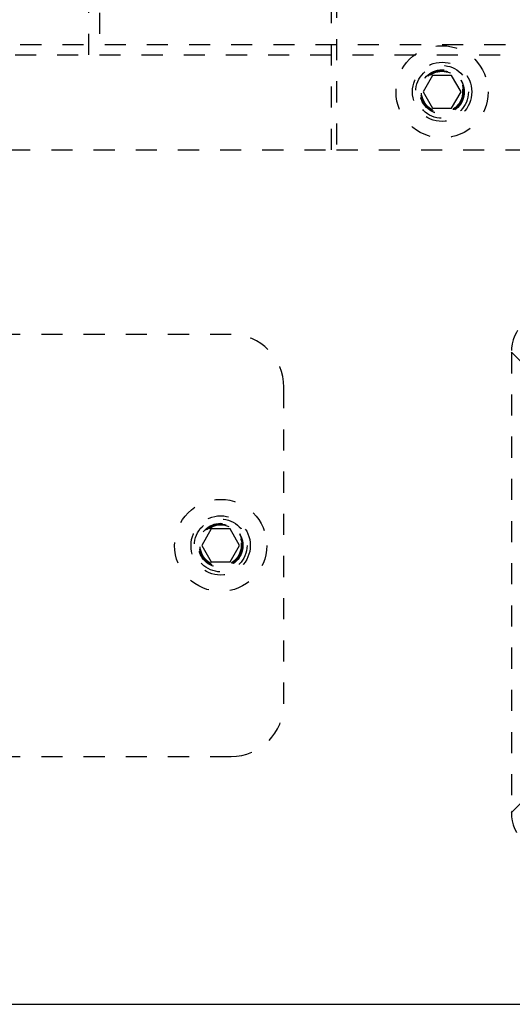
# Model space of a CAD drawing. Header units: inches. Extents: x 1772 to 2706, y -534 to -52.
# Tile 239 of 256: x 1898.53 to 1900.86, y -387.35 to -382.68. Entities that reach past the tile are written whole.
import ezdxf

# ---------------------------------------------------------------- set-up
doc = ezdxf.new("R2010")
doc.units = ezdxf.units.IN
doc.header["$LTSCALE"] = 0.5
doc.header["$MEASUREMENT"] = 0
doc.linetypes.add('HIDDEN', pattern=[0.225, 0.15, -0.075])
doc.layers.add('SID-M-H', color=4, linetype='HIDDEN')
doc.layers.add('SID-M-S', color=105, linetype='Continuous')

msp = doc.modelspace()

# ---------------------------------------------------------------- linework, layer by layer
at = {"layer": 'SID-M-H'}
for p, q in [((1898.85341, -382.85102), (1898.85341, -372.85102)), ((1898.90341, -372.85102), (1898.90341, -382.85102)), ((1900.00341, -383.30102), (1900.00341, -382.17602)), ((1900.02841, -382.17602), (1900.02841, -383.30102)), ((1882.12841, -382.80102), (1902.67841, -382.80102)), ((1896.50341, -382.85102), (1898.85341, -382.85102)), ((1898.90341, -382.85102), (1901.65341, -382.85102)), ((1900.48337, -382.94802), (1900.43834, -383.02602)), ((1900.57344, -382.94802), (1900.48337, -382.94802)), ((1900.61847, -383.02602), (1900.57344, -382.94802)), ((1900.43834, -383.02602), (1900.48337, -383.10402)), ((1900.57344, -383.10402), (1900.61847, -383.02602)), ((1900.48337, -383.10402), (1900.57344, -383.10402)), ((1895.8759, -383.30102), (1900.00341, -383.30102)), ((1900.02841, -383.30102), (1913.02841, -383.30102)), ((1899.52841, -384.17602), (1897.02841, -384.17602)), ((1900.86258, -384.26617), (1900.85675, -384.26035)), ((1900.85675, -384.26035), (1900.85675, -386.44169)), ((1900.85675, -384.2604), (1900.9075, -384.31115)), ((1899.77841, -385.92602), (1899.77841, -384.42602)), ((1899.43337, -385.09802), (1899.38834, -385.17602)), ((1899.52344, -385.09802), (1899.43337, -385.09802)), ((1899.56847, -385.17602), (1899.52344, -385.09802)), ((1899.38834, -385.17602), (1899.43337, -385.25402)), ((1899.52344, -385.25402), (1899.56847, -385.17602)), ((1899.43337, -385.25402), (1899.52344, -385.25402)), ((1897.02841, -386.17602), (1899.52841, -386.17602)), ((1900.9075, -386.39089), (1900.85675, -386.44164)), ((1900.85675, -386.44169), (1900.86258, -386.43587))]:
    msp.add_line(p, q, dxfattribs=at)
for centre, radius in [((1900.52841, -383.02602), 0.2185), ((1900.52841, -383.02602), 0.1405), ((1900.52841, -383.02602), 0.125), ((1900.52841, -383.02602), 0.10497), ((1900.52841, -383.02602), 0.1047), ((1900.52841, -383.02602), 0.10418), ((1900.52841, -383.02602), 0.1005), ((1900.52841, -383.02602), 0.0975), ((1899.47841, -385.17602), 0.2185), ((1899.47841, -385.17602), 0.1405), ((1899.47841, -385.17602), 0.125), ((1899.47841, -385.17602), 0.10497), ((1899.47841, -385.17602), 0.1047), ((1899.47841, -385.17602), 0.10418), ((1899.47841, -385.17602), 0.1005), ((1899.47841, -385.17602), 0.0975)]:
    msp.add_circle(centre, radius, dxfattribs=at)
for centre, start, end in [((1899.52841, -384.42602), 0, 90), ((1899.52841, -385.92602), 270, 0)]:
    msp.add_arc(centre, 0.25, start, end, dxfattribs=at)
for centre, major_axis, ratio, start_param, end_param in [((1901.05372, -384.26059), (-0.13936, 0.13936), 0.9987828, 5.4983961, 7.0679745), ((1901.05367, -384.26054), (-0.13929, 0.13929), 0.999315, 5.4981298, 7.0682409), ((1901.05367, -386.44151), (-0.13929, -0.13929), 0.999315, 5.4981298, 7.0682409), ((1901.05372, -386.44145), (-0.13936, -0.13936), 0.9987828, 5.4983961, 7.0679745)]:
    msp.add_ellipse(centre, major_axis=major_axis, ratio=ratio, start_param=start_param, end_param=end_param, dxfattribs=at)
at = {"layer": 'SID-M-S'}
msp.add_line((1873.62841, -387.35102), (1919.12841, -387.35102), dxfattribs=at)

doc.saveas('drawing.dxf')
